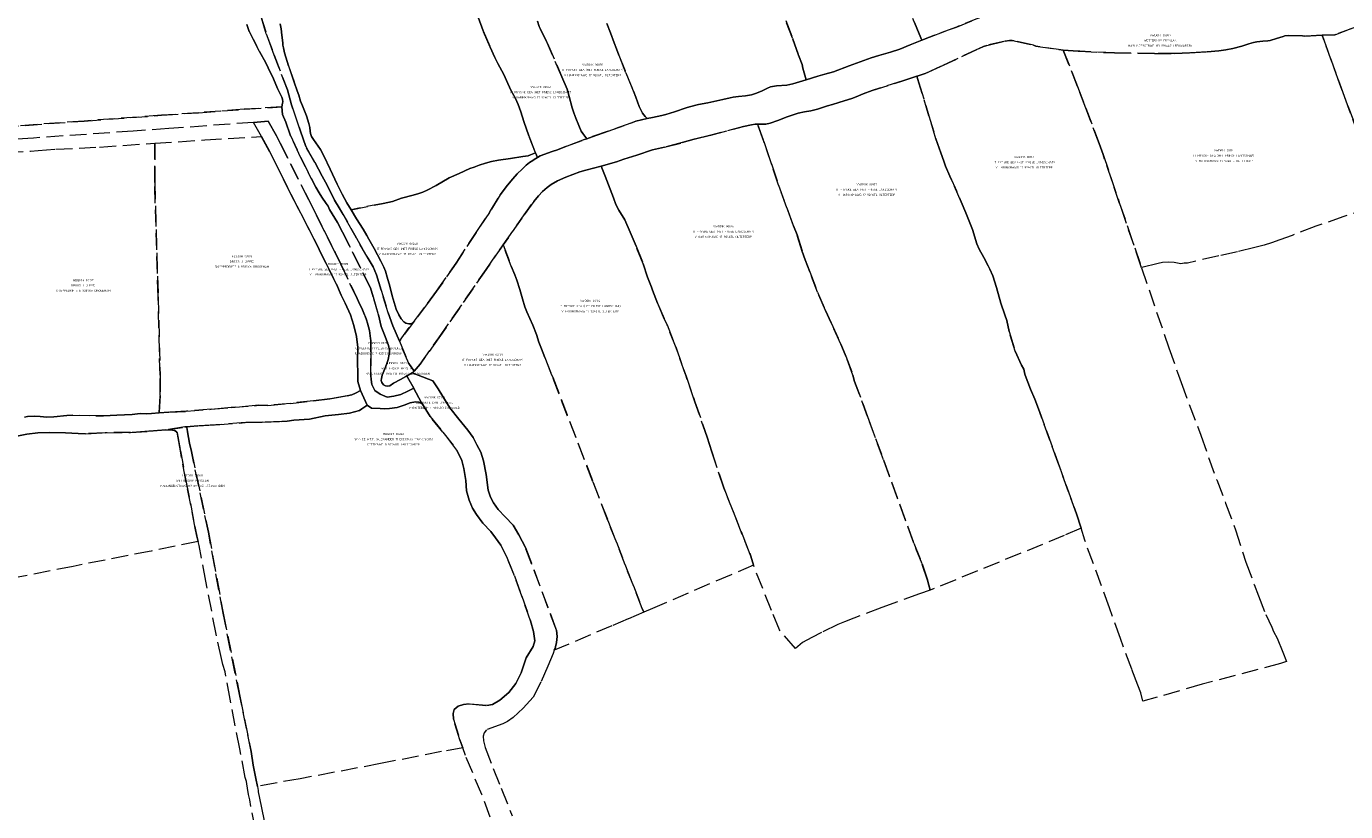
# Model space of a CAD drawing. Header units: metres. Extents: x 188526 to 197860, y 581431 to 587564.
# Tile 7 of 31: x 192626 to 193414, y 582739 to 583208. Entities that reach past the tile are written whole.
import ezdxf
from ezdxf.enums import TextEntityAlignment as Align

# ---------------------------------------------------------------- set-up
doc = ezdxf.new("R2010")
doc.units = ezdxf.units.M
doc.linetypes.add('DASHEDX2', pattern=[14, 10, -4])
doc.layers.add('B-WA-KG-GRENS_KADASTRAAL-G', color=150, linetype='DASHEDX2', lineweight=18)
doc.layers.add('B-WA-KG-GRENS_KADASTRAAL-T50', color=130, linetype='Continuous', lineweight=50)
doc.styles.add('NLCS-ISO-T25', font='NLCS-ISO.ttf', dxfattribs={"height": 2.5})

msp = doc.modelspace()

# ---------------------------------------------------------------- linework, layer by layer
at = {"layer": 'B-WA-KG-GRENS_KADASTRAAL-G'}
for points in [[(193145.67, 583236.72), (193159.27, 583204.04), (193160.87, 583200.21), (193153.89, 583197.49), (193147.71, 583194.94), (193142.14, 583193.1), (193135.27, 583191.03), (193130.59, 583189.65), (193126.32, 583188.13), (193117.5, 583184.93), (193108.06, 583181.32), (193102.92, 583179.86), (193098.83, 583178.8), (193091.7, 583176.59), (193089.87, 583183.53), (193089.32, 583185.74), (193087.3, 583191.33), (193083.68, 583201.33), (193079.64, 583211.99)], [(193196.15, 583213.97), (193181.54, 583208.09), (193165.46, 583202.01), (193160.87, 583200.21), (193160.87, 583200.21), (193159.27, 583204.04), (193145.67, 583236.72)], [(192761.85, 583228.04), (192769.3, 583204.01), (192774.05, 583191.23), (192781.97, 583170.46), (192784.41, 583161.53), (192789.64, 583145.89), (192792.85, 583136.69), (192798.2, 583127.27), (192802.69, 583118.92), (192805.69, 583113.57), (192809.97, 583104.58), (192812.8, 583100.06), (192822.1, 583083.79), (192830.09, 583069.69), (192833.14, 583064.81), (192835.17, 583060.06), (192837.99, 583050.9), (192842.04, 583037.19), (192844.92, 583029.59), (192848.78, 583020.38), (192854.44, 583006.96), (192857.62, 583002.42), (192857.12, 583001.84), (192856.38, 583001.39), (192854.07, 583000), (192854.07, 583000), (192853.3, 582999.54), (192852.71, 582999.18), (192849.55, 582997.48), (192845.21, 582995.18), (192843.02, 582993.67), (192841.75, 582993.48), (192840.41, 582993.64), (192839.25, 582994.34), (192838.36, 582995.73), (192837.9, 582996.91), (192838.1, 582998.07), (192838.56, 583000), (192840.15, 583003.84), (192841.03, 583006.46), (192842.01, 583009.36), (192842.73, 583012.48), (192842.93, 583015.05), (192842.33, 583017.84), (192840.38, 583023.09), (192837.82, 583029.2), (192836.27, 583036), (192833.18, 583046.76), (192831.45, 583052.19), (192814.87, 583085.45), (192811.8, 583091.28), (192807.15, 583099.11), (192806.25, 583101.04), (192805.13, 583102.71), (192802.42, 583106.31), (192800.79, 583109), (192798.87, 583112.32), (192789.73, 583130.34), (192783.54, 583143.75), (192781.02, 583151.24), (192779.05, 583155.9), (192778.52, 583160.41), (192778.95, 583162.66), (192779.12, 583163.37), (192779.01, 583164.89), (192778.6, 583166.14), (192775.97, 583171.28), (192773.53, 583177.22), (192770.46, 583183.66), (192769.08, 583186.62), (192765.29, 583193.54), (192759.15, 583205.48), (192757.74, 583209.52)], [(192777.64, 583209.91), (192778.19, 583206.95), (192778.66, 583203.19), (192779.26, 583198.59), (192779.24, 583197.22), (192779.58, 583195.62), (192780.15, 583192.65), (192782.62, 583184.84), (192786.03, 583175.2), (192787.81, 583169.93), (192788.75, 583167.34), (192789.71, 583163.84), (192790.96, 583160.9), (192793.35, 583155.04), (192794.76, 583150.52), (192795.3, 583148.01), (192795.52, 583145.85), (192795.8, 583144.36), (192796.39, 583142.63), (192797.54, 583140.96), (192801.6, 583134.88), (192803.65, 583131.12), (192807.51, 583123.11), (192811.64, 583114.26), (192814.63, 583108.2), (192817.5, 583103.08), (192819.99, 583098.91), (192823.2, 583093.55), (192827.11, 583087.3), (192829.4, 583083.52), (192830.48, 583081.21), (192833.78, 583075.66), (192837.74, 583068.16), (192839.59, 583064.53), (192840.48, 583062.2), (192841.56, 583058.57), (192843.03, 583053.29), (192844.53, 583047.41), (192845.61, 583043.45), (192846.94, 583039.47), (192848.48, 583036.17), (192849.91, 583033.66), (192851.44, 583031.99), (192852.72, 583031.13), (192854.39, 583030.68), (192855.59, 583030.73), (192856.35, 583031.12), (192857.76, 583032.47), (192848.78, 583020.38), (192844.92, 583029.59), (192842.04, 583037.19), (192837.99, 583050.9), (192835.17, 583060.06), (192833.14, 583064.81), (192830.09, 583069.69), (192822.1, 583083.79), (192812.8, 583100.06), (192809.97, 583104.58), (192805.69, 583113.57), (192802.69, 583118.92), (192798.2, 583127.27), (192792.85, 583136.69), (192789.64, 583145.89), (192784.41, 583161.53), (192781.97, 583170.46), (192774.05, 583191.23), (192769.3, 583204.01), (192761.85, 583228.04)], [(192757.74, 583209.52), (192759.15, 583205.48), (192765.29, 583193.54), (192769.08, 583186.62), (192770.46, 583183.66), (192773.53, 583177.22), (192775.97, 583171.28), (192778.6, 583166.14), (192779.01, 583164.89), (192779.12, 583163.37), (192778.95, 583162.66), (192778.52, 583160.41), (192756.17, 583158.9), (192728.83, 583156.9), (192706.63, 583155.31), (192660.41, 583151.92), (192611.32, 583148.28)], [(192895.87, 583213.96), (192898.84, 583205.72), (192903.12, 583196.08), (192905.84, 583189.87), (192907.58, 583186.27), (192911.26, 583179.76), (192912.77, 583176.03), (192915.33, 583170.45), (192918.12, 583165.28), (192919.73, 583161.86), (192921.33, 583157.49), (192923.18, 583151.58), (192926.18, 583143.11), (192930.17, 583132.83), (192927.16, 583131.61), (192925.67, 583131.15), (192922.57, 583130.66), (192915.14, 583129.59), (192907.95, 583128.55), (192903.87, 583127.65), (192900.34, 583126.75), (192896.41, 583125.49), (192893.5, 583124.36), (192890.86, 583123.44), (192884.6, 583120.5), (192878.56, 583117.99), (192870.71, 583113.42), (192865.41, 583110.61), (192862.82, 583109.46), (192860.34, 583108.66), (192856.94, 583107.66), (192850.09, 583105.76), (192844.69, 583103.89), (192841.85, 583103.19), (192839.08, 583102.65), (192819.99, 583098.91), (192817.5, 583103.08), (192814.63, 583108.2), (192811.64, 583114.26), (192807.51, 583123.11), (192803.65, 583131.12), (192801.6, 583134.88), (192797.54, 583140.96), (192796.39, 583142.63), (192795.8, 583144.36), (192795.52, 583145.85), (192795.3, 583148.01), (192794.76, 583150.52), (192793.35, 583155.04), (192790.96, 583160.9), (192789.71, 583163.84), (192788.75, 583167.34), (192787.81, 583169.93), (192786.03, 583175.2), (192782.62, 583184.84), (192780.15, 583192.65), (192779.58, 583195.62), (192779.24, 583197.22), (192779.26, 583198.59), (192778.66, 583203.19), (192778.19, 583206.95), (192777.64, 583209.91)], [(193418.87, 583207.68), (193408.11, 583203.59), (193407.6, 583203.49), (193400.13, 583203.16), (193389.78, 583202.7), (193388.31, 583202.85), (193380.05, 583203), (193377.79, 583202.75), (193376.67, 583202.48), (193372.7, 583201.16), (193369.07, 583200.05), (193367.54, 583199.75), (193364.62, 583199.56), (193361.11, 583199.24), (193359.05, 583198.79), (193356.18, 583197.98), (193352.06, 583196.72), (193346.72, 583195.29), (193342.45, 583194.41), (193338.35, 583193.81), (193331.31, 583193.22), (193320.79, 583192.58), (193312, 583192.3), (193299.82, 583192.28), (193275.89, 583192.62), (193255.35, 583193.67), (193254.29, 583193.59), (193245.3, 583194.26), (193228.96, 583196.56), (193227.61, 583197.17), (193216.13, 583199.84), (193214.94, 583200.07), (193213.23, 583200.05), (193210.67, 583199.63), (193199.66, 583197.09), (193197.73, 583196.46), (193195.13, 583195.25), (193172.11, 583184.48), (193162.92, 583180.24), (193158.03, 583178.68), (193157.93, 583178.65), (193149.5, 583175.98), (193131.16, 583170.23), (193125.77, 583168.19), (193123.05, 583167.02), (193119.66, 583165.59), (193111.22, 583162.91), (193107.51, 583161.88), (193104.45, 583161.08), (193098.55, 583158.96), (193094.64, 583158.03), (193090.82, 583157.33), (193086.96, 583156.57), (193084.62, 583155.89), (193080.45, 583154.36), (193074.9, 583152.21), (193070.3, 583150.62), (193067.68, 583150.12), (193065.52, 583149.95), (193063.36, 583150.03), (193062.69, 583150.01), (193061.33, 583149.98), (193059.17, 583149.71), (193054.46, 583148.63), (193034.76, 583143.52), (193024.97, 583140.98), (193017.82, 583138.99), (193007.27, 583136.3), (193000, 583134.6), (192990.73, 583131.52), (192982.87, 583129.08), (192978.53, 583127.46), (192969.25, 583125.02), (192969.25, 583125.02), (192960.14, 583122.63), (192956.56, 583121.5), (192948.14, 583118.35), (192943.35, 583116.17), (192939.42, 583114.05), (192937.09, 583112.19), (192934.39, 583109.85), (192931.93, 583107.25), (192929.18, 583103.86), (192921.95, 583093.86), (192910.8, 583077.88), (192900.56, 583063.18), (192872.43, 583022.38), (192861.14, 583006.55), (192857.62, 583002.42), (192854.44, 583006.96), (192848.78, 583020.38), (192857.76, 583032.47), (192865.6, 583042.78), (192871, 583050.16), (192882.67, 583066.96), (192894.61, 583085.34), (192902.61, 583097.32), (192909.02, 583107.73), (192913.37, 583113.61), (192916.5, 583117.38), (192919.21, 583120.31), (192922.17, 583123.19), (192924.47, 583125.48), (192926.55, 583127.19), (192928.45, 583128.41), (192929.34, 583128.93), (192931.24, 583130.1), (192932.98, 583131.17), (192940.16, 583133.76), (192943.28, 583134.79), (192948.55, 583136.81), (192959.33, 583140.78), (192960.82, 583141.34), (192964.05, 583142.55), (192973.56, 583145.91), (192987.02, 583150.58), (192990.14, 583151.86), (192996.78, 583153.32), (193000, 583154.03), (193005.59, 583155.26), (193007.87, 583155.76), (193013.06, 583157.32), (193020.18, 583159.87), (193022.19, 583160.45), (193027.48, 583161.76), (193033.12, 583162.74), (193042.1, 583164.77), (193046.32, 583165.83), (193048.25, 583166.18), (193051.36, 583166.6), (193055.65, 583167), (193059.08, 583167.55), (193062.13, 583168.5), (193065.59, 583170.02), (193068.72, 583171.56), (193070.45, 583172.27), (193071.7, 583172.55), (193074.04, 583172.89), (193080.19, 583173.34), (193083.9, 583174.17), (193091.7, 583176.59), (193098.83, 583178.8), (193102.92, 583179.86), (193108.06, 583181.32), (193117.5, 583184.93), (193126.32, 583188.13), (193130.59, 583189.65), (193135.27, 583191.03), (193142.14, 583193.1), (193147.71, 583194.94), (193153.89, 583197.49), (193160.87, 583200.21), (193165.46, 583202.01), (193181.54, 583208.09), (193196.15, 583213.97)], [(192931.28, 583211.49), (192932.35, 583208.42), (192937.24, 583198.23), (192945.9, 583178.35), (192948.98, 583170.99), (192950.29, 583166.55), (192952.09, 583159.88), (192953.07, 583156.71), (192954.23, 583153.59), (192956, 583149.2), (192957.48, 583145.8), (192958.38, 583144.49), (192960.82, 583141.34), (192959.33, 583140.78), (192948.55, 583136.81), (192943.28, 583134.79), (192940.16, 583133.76), (192932.98, 583131.17), (192931.24, 583130.1), (192931.24, 583130.1), (192930.17, 583132.83), (192926.18, 583143.11), (192923.18, 583151.58), (192921.33, 583157.49), (192919.73, 583161.86), (192918.12, 583165.28), (192915.33, 583170.45), (192912.77, 583176.03), (192911.26, 583179.76), (192907.58, 583186.27), (192905.84, 583189.87), (192903.12, 583196.08), (192898.84, 583205.72), (192895.87, 583213.96)], [(192972.64, 583210.12), (192974.87, 583204.58), (192977.02, 583198.68), (192978.45, 583195.06), (192979.94, 583191.19), (192984.11, 583180.7), (192988.62, 583169.84), (192990.12, 583166.2), (192991.96, 583160.55), (192994.06, 583156.58), (192995.57, 583154.67), (192996.78, 583153.32), (192990.14, 583151.86), (192987.02, 583150.58), (192973.56, 583145.91), (192964.05, 583142.55), (192960.82, 583141.34), (192960.82, 583141.34), (192958.38, 583144.49), (192957.48, 583145.8), (192956, 583149.2), (192954.23, 583153.59), (192953.07, 583156.71), (192952.09, 583159.88), (192950.29, 583166.55), (192948.98, 583170.99), (192945.9, 583178.35), (192937.24, 583198.23), (192932.35, 583208.42), (192931.28, 583211.49)], [(193079.64, 583211.99), (193083.68, 583201.33), (193087.3, 583191.33), (193089.32, 583185.74), (193089.87, 583183.53), (193091.7, 583176.59), (193083.9, 583174.17), (193080.19, 583173.34), (193074.04, 583172.89), (193071.7, 583172.55), (193070.45, 583172.27), (193068.72, 583171.56), (193065.59, 583170.02), (193062.13, 583168.5), (193059.08, 583167.55), (193055.65, 583167), (193051.36, 583166.6), (193048.25, 583166.18), (193046.32, 583165.83), (193042.1, 583164.77), (193033.12, 583162.74), (193027.48, 583161.76), (193022.19, 583160.45), (193020.18, 583159.87), (193013.06, 583157.32), (193007.87, 583155.76), (193005.59, 583155.26), (193000, 583154.03), (192996.78, 583153.32), (192996.78, 583153.32), (192995.57, 583154.67), (192994.06, 583156.58), (192991.96, 583160.55), (192990.12, 583166.2), (192988.62, 583169.84), (192984.11, 583180.7), (192979.94, 583191.19), (192978.45, 583195.06), (192977.02, 583198.68), (192974.87, 583204.58), (192972.64, 583210.12)], [(193428.08, 583099.93), (193413.08, 583094.8), (193396.32, 583089), (193382.08, 583083.56), (193374.77, 583080.83), (193369.73, 583079.07), (193365.4, 583077.67), (193359.88, 583076.22), (193349.37, 583073.68), (193338.25, 583071.35), (193319.5, 583066.93), (193317.6, 583066.88), (193315.6, 583066.62), (193311.68, 583067.34), (193308.05, 583067.61), (193304.76, 583067.42), (193302.06, 583066.72), (193292.18, 583064.24), (193279.05, 583102.69), (193269.14, 583131.95), (193266.78, 583138.57), (193258.85, 583159.53), (193253.96, 583172.61), (193245.3, 583194.26), (193245.3, 583194.26), (193254.29, 583193.59), (193255.35, 583193.67), (193275.89, 583192.62), (193299.82, 583192.28), (193312, 583192.3), (193320.79, 583192.58), (193331.31, 583193.22), (193338.35, 583193.81), (193342.45, 583194.41), (193346.72, 583195.29), (193352.06, 583196.72), (193356.18, 583197.98), (193359.05, 583198.79), (193361.11, 583199.24), (193364.62, 583199.56), (193367.54, 583199.75), (193369.07, 583200.05), (193372.7, 583201.16), (193376.67, 583202.48), (193377.79, 583202.75), (193380.05, 583203), (193388.31, 583202.85), (193389.78, 583202.7), (193400.13, 583203.16), (193410.52, 583174.02), (193426.76, 583130.37)], [(193426.76, 583130.37), (193410.52, 583174.02), (193400.13, 583203.16), (193407.6, 583203.49), (193408.11, 583203.59), (193418.87, 583207.68)], [(192611.32, 583148.28), (192660.41, 583151.92), (192706.63, 583155.31), (192728.83, 583156.9), (192756.17, 583158.9), (192778.52, 583160.41), (192779.05, 583155.9), (192781.02, 583151.24), (192783.54, 583143.75), (192789.73, 583130.34), (192798.87, 583112.32), (192800.79, 583109), (192802.42, 583106.31), (192805.13, 583102.71), (192806.25, 583101.04), (192807.15, 583099.11), (192811.8, 583091.28), (192814.87, 583085.45), (192831.45, 583052.19), (192833.18, 583046.76), (192836.27, 583036), (192837.82, 583029.2), (192840.38, 583023.09), (192842.33, 583017.84), (192842.93, 583015.05), (192842.73, 583012.48), (192842.01, 583009.36), (192841.03, 583006.46), (192840.15, 583003.84), (192838.56, 583000), (192838.1, 582998.07), (192837.9, 582996.91), (192838.36, 582995.73), (192839.25, 582994.34), (192840.41, 582993.64), (192841.75, 582993.48), (192843.02, 582993.67), (192845.21, 582995.18), (192849.55, 582997.48), (192852.71, 582999.18), (192853.3, 582999.54), (192854.51, 582997.4), (192857.37, 582992.29), (192857.5, 582992.04), (192856.65, 582991.83), (192853.91, 582990.51), (192849.68, 582988.42), (192845.47, 582987.43), (192841.5, 582986.89), (192837.28, 582988.64), (192834.22, 582990.84), (192832.38, 582994.43), (192831.89, 582997.41), (192831.78, 582999.74), (192831.78, 583000), (192831.74, 583015.65), (192831.77, 583017.41), (192831.79, 583019.04), (192831.65, 583020.67), (192831.57, 583021.92), (192831.32, 583023.61), (192831.14, 583025.05), (192830.85, 583026.75), (192830.29, 583028.97), (192829.73, 583031.17), (192829.15, 583033.02), (192828.37, 583035.22), (192827.99, 583036.07), (192826.69, 583038.97), (192825.91, 583040.85), (192825.25, 583042.25), (192823.54, 583045.86), (192813.81, 583066.44), (192810.35, 583073.38), (192803.84, 583086.42), (192798, 583098.11), (192794.61, 583104.86), (192777.62, 583138.59), (192775.34, 583143.1), (192770.43, 583151.8), (192761.7, 583151.09), (192711.13, 583147.4), (192689.84, 583145.84), (192630.24, 583141.76), (192569.96, 583137.66)], [(192614.07, 583133.13), (192628.52, 583133.87), (192633, 583134.23), (192643.56, 583135.05), (192669.63, 583136.38), (192702.65, 583138.63), (192702.63, 583115.15), (192704.69, 583046.86), (192705.83, 583000.02), (192705.83, 583000), (192705.87, 582987.96), (192705.37, 582977.52), (192700.81, 582977.18), (192697.96, 582976.92), (192693.97, 582977.06), (192689.26, 582976.56), (192679.93, 582976.04), (192672.02, 582975.67), (192667.47, 582975.72), (192653.71, 582976.11), (192650.05, 582976), (192642.33, 582975.09), (192638.11, 582974.86), (192634.23, 582975.28), (192630.65, 582975.44), (192626.73, 582975.36), (192624.77, 582974.88)], [(192903.12, 582735.81), (192898, 582749.36), (192888.3, 582772.66), (192886.74, 582777.21), (192884.83, 582782.05), (192881.21, 582794.41), (192880.97, 582797.88), (192881.61, 582800.19), (192883.86, 582802.14), (192887.07, 582803.2), (192890.57, 582803.52), (192901.01, 582802.64), (192904.48, 582803.24), (192908.72, 582805.69), (192914.12, 582810.44), (192918.44, 582815.68), (192921.46, 582822.11), (192924.59, 582831), (192928.73, 582837.91), (192929.76, 582841.31), (192929, 582846.78), (192927.11, 582853.25), (192921.99, 582867.87), (192917.59, 582880), (192912.73, 582891.58), (192909.34, 582898.4), (192906.3, 582902.75), (192903.41, 582906.62), (192898.72, 582911.54), (192894.83, 582916.79), (192892.47, 582920.58), (192890.47, 582925.34), (192888.99, 582930.8), (192888.43, 582937.11), (192887.39, 582944.18), (192886.18, 582949.08), (192883.17, 582955.19), (192874.85, 582966.04), (192867.2, 582975.25), (192862.61, 582982.62), (192861.86, 582983.83), (192857.5, 582992.04), (192857.37, 582992.29), (192854.51, 582997.4), (192853.3, 582999.54), (192854.07, 583000), (192856.38, 583001.39), (192859.96, 583000), (192868.77, 582996.57), (192871.89, 582991.9), (192874.85, 582987.23), (192878.98, 582980.57), (192884.32, 582973.72), (192889.63, 582967.23), (192892.91, 582962.76), (192895.14, 582958.47), (192897.36, 582953.92), (192899.05, 582948.72), (192900.71, 582940.73), (192901.83, 582931.19), (192903.2, 582927.1), (192905, 582923.67), (192907.83, 582919.77), (192912.09, 582915.26), (192916.77, 582910.37), (192920.12, 582904.59), (192924.13, 582897.05), (192942.61, 582847.59), (192943.09, 582843.81), (192942.7, 582840.33), (192942.07, 582837.56), (192941.77, 582836.73), (192941.35, 582835.64), (192941.35, 582835.64), (192940.61, 582833.6), (192937.43, 582826.1), (192933.29, 582816.49), (192928.73, 582807.48), (192922.74, 582801.07), (192916.75, 582795.46), (192913.47, 582793.03), (192910.52, 582791.7), (192900.79, 582788.05), (192899.49, 582786.34), (192898.85, 582784.28), (192899, 582781.41), (192900.09, 582777.59), (192904.82, 582764.88), (192909.7, 582753.15), (192916.16, 582736.71)], [(192624.77, 582974.88), (192626.73, 582975.36), (192630.65, 582975.44), (192634.23, 582975.28), (192638.11, 582974.86), (192642.33, 582975.09), (192650.05, 582976), (192653.71, 582976.11), (192667.47, 582975.72), (192672.02, 582975.67), (192679.93, 582976.04), (192689.26, 582976.56), (192693.97, 582977.06), (192697.96, 582976.92), (192700.81, 582977.18), (192705.37, 582977.52), (192711.13, 582977.91), (192721.59, 582978.42), (192736.42, 582979.61), (192748.23, 582980.62), (192764.87, 582982.01), (192770.2, 582981.92), (192783.84, 582983.18), (192797.41, 582984.73), (192807.21, 582985.8), (192817.56, 582987.68), (192820.42, 582988.26), (192822.52, 582989.24), (192822.98, 582989.54), (192825.56, 582990.77), (192829.5, 582982.11), (192828.72, 582981.46), (192826.27, 582979.91), (192824.88, 582978.89), (192821.94, 582978.18), (192818.93, 582977.36), (192812.46, 582976.49), (192804.5, 582975.79), (192795.09, 582973.79), (192785.73, 582973.14), (192781.7, 582972.6), (192778.52, 582972.27), (192767.26, 582971.93), (192756.61, 582971.69), (192739.18, 582970.31), (192728.42, 582969.76), (192723.87, 582969.38), (192721.77, 582969.23), (192720.7, 582969.05), (192709.32, 582967.35), (192699.22, 582966.51), (192688.18, 582965.73), (192673.11, 582965.64), (192661.31, 582965.03), (192656.93, 582965.23), (192649.43, 582965.56), (192639.52, 582965.71), (192632.86, 582965.52), (192626.32, 582964.77), (192618.24, 582963.21)], [(192618.24, 582963.21), (192626.32, 582964.77), (192632.86, 582965.52), (192639.52, 582965.71), (192649.43, 582965.56), (192656.93, 582965.23), (192661.31, 582965.03), (192673.11, 582965.64), (192688.18, 582965.73), (192699.22, 582966.51), (192709.32, 582967.35), (192713.23, 582967.18), (192714.5, 582966.95), (192715.38, 582966.3), (192716.07, 582965.51), (192717.97, 582954.88), (192721.29, 582937.01), (192726.84, 582908.56), (192727.8, 582903.74), (192728.54, 582900.57), (192700.47, 582894.87), (192653.94, 582885.75), (192578.37, 582870.95)], [(192765.37, 582714.77), (192759.39, 582746.2), (192758.61, 582749.39), (192758.01, 582753.16), (192757.6, 582755.76), (192757.47, 582757.11), (192756.7, 582759.61), (192753.42, 582776.69), (192747.71, 582806.31), (192744.7, 582822.78), (192743.41, 582827.15), (192742.58, 582830.59), (192739.35, 582845.13), (192733.22, 582876.91), (192729.15, 582898.15), (192728.54, 582900.57), (192727.8, 582903.74), (192726.84, 582908.56), (192721.29, 582937.01), (192717.97, 582954.88), (192716.07, 582965.51), (192715.38, 582966.3), (192714.5, 582966.95), (192713.23, 582967.18), (192709.32, 582967.35), (192720.7, 582969.05), (192721.77, 582969.23), (192721.9, 582968.5), (192721.98, 582967.82), (192722.26, 582966.06), (192723.38, 582959.38), (192724.6, 582954.4), (192734.68, 582906.26), (192743.53, 582857.71), (192753.51, 582808.09), (192760.28, 582775.17), (192761.46, 582766.87), (192763.12, 582759.02), (192763.98, 582754.28), (192764.39, 582751.88), (192764.53, 582750.91), (192766.14, 582742.4), (192783.61, 582657.8)]]:
    msp.add_lwpolyline(points, dxfattribs=at)
for points in [[(193293.01, 582805.11), (193291.66, 582810.15), (193290.01, 582814.78), (193286.33, 582824.26), (193279.5, 582842.68), (193272.95, 582860.98), (193258.27, 582901.31), (193256, 582908.48), (193253.31, 582917.09), (193242.22, 582947.94), (193230.53, 582979.97), (193228.32, 582985.75), (193225.79, 582991.69), (193222.72, 583000), (193222.52, 583000.54), (193221.87, 583003.57), (193220.52, 583005.95), (193216.6, 583014.34), (193213.1, 583026.03), (193211.66, 583032.69), (193210.52, 583036.06), (193208.05, 583042.97), (193205.52, 583052.42), (193203.25, 583059.29), (193201.54, 583063.43), (193200.59, 583065.29), (193197.84, 583070.34), (193195.14, 583075.39), (193193.75, 583078.57), (193191.11, 583086.98), (193189.17, 583092.15), (193187.18, 583097.06), (193184.42, 583103.52), (193177.7, 583118.86), (193175.09, 583125.01), (193173.96, 583127.96), (193172.34, 583132.8), (193169.31, 583141.19), (193165.15, 583154.95), (193159.15, 583174.66), (193157.93, 583178.65), (193158.03, 583178.68), (193162.92, 583180.24), (193172.11, 583184.48), (193195.13, 583195.25), (193197.73, 583196.46), (193199.66, 583197.09), (193210.67, 583199.63), (193213.23, 583200.05), (193214.94, 583200.07), (193216.13, 583199.84), (193227.61, 583197.17), (193228.96, 583196.56), (193245.3, 583194.26), (193253.96, 583172.61), (193258.85, 583159.53), (193266.78, 583138.57), (193269.14, 583131.95), (193279.05, 583102.69), (193292.18, 583064.24), (193308.4, 583016.4), (193314.25, 583000), (193315.78, 582995.71), (193327.5, 582964.07), (193337.04, 582937.39), (193342.35, 582923.53), (193348.21, 582907.66), (193354.5, 582888.33), (193359.38, 582874.99), (193361.99, 582868.08), (193366.32, 582856.96), (193369.93, 582849.4), (193371.03, 582846.8), (193373.11, 582842.8), (193376.5, 582834.49), (193378.68, 582828.79), (193375.23, 582827.7), (193328.31, 582815.3), (193293.01, 582805.11)], [(193165.9, 582871.51), (193164.35, 582877.4), (193161.05, 582887.22), (193156.19, 582899.52), (193137.93, 582949.51), (193128.49, 582975.39), (193120.73, 582996.27), (193119.7, 583000), (193115.52, 583011.3), (193114.18, 583014.74), (193112.48, 583018.63), (193106.72, 583031.25), (193103.31, 583038.63), (193098.66, 583049.69), (193093.91, 583061.8), (193091.18, 583068.92), (193089.41, 583073.98), (193086.33, 583083.8), (193084.24, 583089.24), (193080.25, 583099.98), (193075.27, 583113.56), (193071.23, 583125.66), (193066.57, 583139.63), (193062.69, 583150.01), (193063.36, 583150.03), (193065.52, 583149.95), (193067.68, 583150.12), (193070.3, 583150.62), (193074.9, 583152.21), (193080.45, 583154.36), (193084.62, 583155.89), (193086.96, 583156.57), (193090.82, 583157.33), (193094.64, 583158.03), (193098.55, 583158.96), (193104.45, 583161.08), (193107.51, 583161.88), (193111.22, 583162.91), (193119.66, 583165.59), (193123.05, 583167.02), (193125.77, 583168.19), (193131.16, 583170.23), (193149.5, 583175.98), (193157.93, 583178.65), (193159.15, 583174.66), (193165.15, 583154.95), (193169.31, 583141.19), (193172.34, 583132.8), (193173.96, 583127.96), (193175.09, 583125.01), (193177.7, 583118.86), (193184.42, 583103.52), (193187.18, 583097.06), (193189.17, 583092.15), (193191.11, 583086.98), (193193.75, 583078.57), (193195.14, 583075.39), (193197.84, 583070.34), (193200.59, 583065.29), (193201.54, 583063.43), (193203.25, 583059.29), (193205.52, 583052.42), (193208.05, 583042.97), (193210.52, 583036.06), (193211.66, 583032.69), (193213.1, 583026.03), (193216.6, 583014.34), (193220.52, 583005.95), (193221.87, 583003.57), (193222.52, 583000.54), (193222.72, 583000), (193225.79, 582991.69), (193228.32, 582985.75), (193230.53, 582979.97), (193242.22, 582947.94), (193253.31, 582917.09), (193256, 582908.48), (193245.95, 582904.17), (193165.9, 582871.51)], [(192829.5, 582982.11), (192825.56, 582990.77), (192823.95, 582996.2), (192823.92, 583000), (192823.87, 583008.71), (192824, 583016.64), (192823.26, 583023.15), (192821.64, 583029.77), (192819.63, 583036.11), (192816.51, 583043.09), (192814.02, 583047.84), (192811.17, 583054.41), (192804.91, 583066.86), (192800.79, 583075.16), (192798.61, 583079.73), (192784.02, 583108.21), (192771.31, 583133.75), (192766.34, 583142.71), (192761.7, 583151.09), (192770.43, 583151.8), (192775.34, 583143.1), (192777.62, 583138.59), (192794.61, 583104.86), (192798, 583098.11), (192803.84, 583086.42), (192810.35, 583073.38), (192813.81, 583066.44), (192823.54, 583045.86), (192825.25, 583042.25), (192825.91, 583040.85), (192826.69, 583038.97), (192827.99, 583036.07), (192828.37, 583035.22), (192829.15, 583033.02), (192829.73, 583031.17), (192830.29, 583028.97), (192830.85, 583026.75), (192831.14, 583025.05), (192831.32, 583023.61), (192831.57, 583021.92), (192831.65, 583020.67), (192831.79, 583019.04), (192831.77, 583017.41), (192831.74, 583015.65), (192831.78, 583000), (192831.78, 582999.74), (192831.89, 582997.41), (192832.38, 582994.43), (192834.22, 582990.84), (192837.28, 582988.64), (192841.5, 582986.89), (192845.47, 582987.43), (192849.68, 582988.42), (192853.91, 582990.51), (192856.65, 582991.83), (192857.5, 582992.04), (192861.86, 582983.83), (192862.61, 582982.62), (192860.38, 582983.93), (192858.42, 582984.16), (192855.15, 582983.43), (192851.59, 582982.13), (192847.54, 582980.7), (192842.81, 582980), (192839.71, 582979.86), (192837.38, 582980.04), (192832.13, 582980.36), (192829.5, 582982.11)], [(192969.25, 583125.02), (192978.53, 583127.46), (192982.87, 583129.08), (192990.73, 583131.52), (193000, 583134.6), (193007.27, 583136.3), (193017.82, 583138.99), (193024.97, 583140.98), (193034.76, 583143.52), (193054.46, 583148.63), (193059.17, 583149.71), (193061.33, 583149.98), (193062.69, 583150.01), (193066.57, 583139.63), (193071.23, 583125.66), (193075.27, 583113.56), (193080.25, 583099.98), (193084.24, 583089.24), (193086.33, 583083.8), (193089.41, 583073.98), (193091.18, 583068.92), (193093.91, 583061.8), (193098.66, 583049.69), (193103.31, 583038.63), (193106.72, 583031.25), (193112.48, 583018.63), (193114.18, 583014.74), (193115.52, 583011.3), (193119.7, 583000), (193120.73, 582996.27), (193128.49, 582975.39), (193137.93, 582949.51), (193156.19, 582899.52), (193161.05, 582887.22), (193164.35, 582877.4), (193165.9, 582871.51), (193159.59, 582869.28), (193136.94, 582861.21), (193120.36, 582854.78), (193114.77, 582852.68), (193110.77, 582850.93), (193100.93, 582846.27), (193095.11, 582843.19), (193089.59, 582840.26), (193085.41, 582836.67), (193075.84, 582847.83), (193071.03, 582859.42), (193060.36, 582886.47), (193058.82, 582891.75), (193042.6, 582932.62), (193035.36, 582954.29), (193032.62, 582963.04), (193025.33, 582984.14), (193019.85, 583000), (193019.7, 583000.45), (193014.08, 583016.38), (193008.7, 583030.08), (193007.05, 583033.68), (193003.05, 583043.09), (193000, 583050.81), (192999.32, 583052.53), (192997.07, 583058.54), (192994.52, 583066.5), (192990.16, 583077.02), (192986.7, 583085.43), (192983.4, 583092.95), (192979.94, 583098.65), (192978.14, 583102.11), (192976.64, 583106.02), (192974.65, 583111.28), (192971.68, 583118.94), (192969.25, 583125.02)], [(192823.92, 583000), (192823.95, 582996.2), (192825.56, 582990.77), (192822.98, 582989.54), (192822.52, 582989.24), (192820.42, 582988.26), (192817.56, 582987.68), (192807.21, 582985.8), (192797.41, 582984.73), (192783.84, 582983.18), (192770.2, 582981.92), (192764.87, 582982.01), (192748.23, 582980.62), (192736.42, 582979.61), (192721.59, 582978.42), (192711.13, 582977.91), (192705.37, 582977.52), (192705.87, 582987.96), (192705.83, 583000), (192705.83, 583000.02), (192704.69, 583046.86), (192702.63, 583115.15), (192702.65, 583138.63), (192732.61, 583140.6), (192766.34, 583142.71), (192771.31, 583133.75), (192784.02, 583108.21), (192798.61, 583079.73), (192800.79, 583075.16), (192804.91, 583066.86), (192811.17, 583054.41), (192814.02, 583047.84), (192816.51, 583043.09), (192819.63, 583036.11), (192821.64, 583029.77), (192823.26, 583023.15), (192824, 583016.64), (192823.87, 583008.71), (192823.92, 583000)], [(192929.34, 583128.93), (192928.45, 583128.41), (192926.55, 583127.19), (192924.47, 583125.48), (192922.17, 583123.19), (192919.21, 583120.31), (192916.5, 583117.38), (192913.37, 583113.61), (192909.02, 583107.73), (192902.61, 583097.32), (192894.61, 583085.34), (192882.67, 583066.96), (192871, 583050.16), (192865.6, 583042.78), (192857.76, 583032.47), (192856.35, 583031.12), (192855.59, 583030.73), (192854.39, 583030.68), (192852.72, 583031.13), (192851.44, 583031.99), (192849.91, 583033.66), (192848.48, 583036.17), (192846.94, 583039.47), (192845.61, 583043.45), (192844.53, 583047.41), (192843.03, 583053.29), (192841.56, 583058.57), (192840.48, 583062.2), (192839.59, 583064.53), (192837.74, 583068.16), (192833.78, 583075.66), (192830.48, 583081.21), (192829.4, 583083.52), (192827.11, 583087.3), (192823.2, 583093.55), (192819.99, 583098.91), (192839.08, 583102.65), (192841.85, 583103.19), (192844.69, 583103.89), (192850.09, 583105.76), (192856.94, 583107.66), (192860.34, 583108.66), (192862.82, 583109.46), (192865.41, 583110.61), (192870.71, 583113.42), (192878.56, 583117.99), (192884.6, 583120.5), (192890.86, 583123.44), (192893.5, 583124.36), (192896.41, 583125.49), (192900.34, 583126.75), (192903.87, 583127.65), (192907.95, 583128.55), (192915.14, 583129.59), (192922.57, 583130.66), (192925.67, 583131.15), (192927.16, 583131.61), (192930.17, 583132.83), (192931.24, 583130.1), (192929.34, 583128.93)], [(192939.89, 583000), (192935.66, 583010.67), (192933.65, 583015.72), (192932.2, 583019.78), (192930.79, 583024.38), (192928.52, 583029.9), (192926.7, 583033.8), (192924.89, 583037.91), (192923.76, 583040.9), (192922.35, 583045.66), (192920.72, 583051.12), (192918.91, 583056.86), (192917.73, 583059.94), (192915.65, 583065.23), (192910.8, 583077.88), (192921.95, 583093.86), (192929.18, 583103.86), (192931.93, 583107.25), (192934.39, 583109.85), (192937.09, 583112.19), (192939.42, 583114.05), (192943.35, 583116.17), (192948.14, 583118.35), (192956.56, 583121.5), (192960.14, 583122.63), (192969.25, 583125.02), (192971.68, 583118.94), (192974.65, 583111.28), (192976.64, 583106.02), (192978.14, 583102.11), (192979.94, 583098.65), (192983.4, 583092.95), (192986.7, 583085.43), (192990.16, 583077.02), (192994.52, 583066.5), (192997.07, 583058.54), (192999.32, 583052.53), (193000, 583050.81), (193003.05, 583043.09), (193007.05, 583033.68), (193008.7, 583030.08), (193014.08, 583016.38), (193019.7, 583000.45), (193019.85, 583000), (193025.33, 582984.14), (193032.62, 582963.04), (193035.36, 582954.29), (193042.6, 582932.62), (193058.82, 582891.75), (193060.36, 582886.47), (193046.98, 582880.76), (193000, 582860.55), (192994.87, 582858.35), (192993.86, 582860.6), (192973.35, 582913.22), (192964.37, 582936.35), (192940.39, 582998.75), (192939.89, 583000)], [(192994.87, 582858.35), (192985.5, 582854.36), (192975.8, 582850.26), (192941.35, 582835.64), (192941.77, 582836.73), (192942.07, 582837.56), (192942.7, 582840.33), (192943.09, 582843.81), (192942.61, 582847.59), (192924.13, 582897.05), (192920.12, 582904.59), (192916.77, 582910.37), (192912.09, 582915.26), (192907.83, 582919.77), (192905, 582923.67), (192903.2, 582927.1), (192901.83, 582931.19), (192900.71, 582940.73), (192899.05, 582948.72), (192897.36, 582953.92), (192895.14, 582958.47), (192892.91, 582962.76), (192889.63, 582967.23), (192884.32, 582973.72), (192878.98, 582980.57), (192874.85, 582987.23), (192871.89, 582991.9), (192868.77, 582996.57), (192859.96, 583000), (192856.38, 583001.39), (192857.12, 583001.84), (192857.62, 583002.42), (192861.14, 583006.55), (192872.43, 583022.38), (192900.56, 583063.18), (192910.8, 583077.88), (192915.65, 583065.23), (192917.73, 583059.94), (192918.91, 583056.86), (192920.72, 583051.12), (192922.35, 583045.66), (192923.76, 583040.9), (192924.89, 583037.91), (192926.7, 583033.8), (192928.52, 583029.9), (192930.79, 583024.38), (192932.2, 583019.78), (192933.65, 583015.72), (192935.66, 583010.67), (192939.89, 583000), (192940.39, 582998.75), (192964.37, 582936.35), (192973.35, 582913.22), (192993.86, 582860.6), (192994.87, 582858.35)], [(192862.61, 582982.62), (192867.2, 582975.25), (192874.85, 582966.04), (192883.17, 582955.19), (192886.18, 582949.08), (192887.39, 582944.18), (192888.43, 582937.11), (192888.99, 582930.8), (192890.47, 582925.34), (192892.47, 582920.58), (192894.83, 582916.79), (192898.72, 582911.54), (192903.41, 582906.62), (192906.3, 582902.75), (192909.34, 582898.4), (192912.73, 582891.58), (192917.59, 582880), (192921.99, 582867.87), (192927.11, 582853.25), (192929, 582846.78), (192929.76, 582841.31), (192928.73, 582837.91), (192924.59, 582831), (192921.46, 582822.11), (192918.44, 582815.68), (192914.12, 582810.44), (192908.72, 582805.69), (192904.48, 582803.24), (192901.01, 582802.64), (192890.57, 582803.52), (192887.07, 582803.2), (192883.86, 582802.14), (192881.61, 582800.19), (192880.97, 582797.88), (192881.21, 582794.41), (192884.83, 582782.05), (192886.74, 582777.21), (192873.98, 582775.04), (192837.53, 582767.88), (192789.51, 582758.83), (192763.98, 582754.28), (192763.12, 582759.02), (192761.46, 582766.87), (192760.28, 582775.17), (192753.51, 582808.09), (192743.53, 582857.71), (192734.68, 582906.26), (192724.6, 582954.4), (192723.38, 582959.38), (192722.26, 582966.06), (192721.98, 582967.82), (192721.9, 582968.5), (192721.77, 582969.23), (192723.87, 582969.38), (192728.42, 582969.76), (192739.18, 582970.31), (192756.61, 582971.69), (192767.26, 582971.93), (192778.52, 582972.27), (192781.7, 582972.6), (192785.73, 582973.14), (192795.09, 582973.79), (192804.5, 582975.79), (192812.46, 582976.49), (192818.93, 582977.36), (192821.94, 582978.18), (192824.88, 582978.89), (192826.27, 582979.91), (192828.72, 582981.46), (192829.5, 582982.11), (192832.13, 582980.36), (192837.38, 582980.04), (192839.71, 582979.86), (192842.81, 582980), (192847.54, 582980.7), (192851.59, 582982.13), (192855.15, 582983.43), (192858.42, 582984.16), (192860.38, 582983.93), (192862.61, 582982.62)]]:
    msp.add_lwpolyline(points, close=True, dxfattribs=at)

# ---------------------------------------------------------------- texts
at = {"layer": 'B-WA-KG-GRENS_KADASTRAAL-T50', "style": 'NLCS-ISO-T25'}
for s, p in [('VWD01K 00097', (193303.35, 583202.55)), ('HARLINGERSTRWG 113 8914AZ LEEUWARDEN', (193303.35, 583196.3)), ('WETTERSKIP FRYSLAN', (193303.35, 583199.42)), ('VWD01K 00050', (192964.22, 583184.95)), ('IT FRYSKE GEA (HET FRIESE LANDSCHAP)', (192964.22, 583181.83)), ('V HARINXMAWG 17 9246TL OLTERTERP', (192964.22, 583178.7)), ('IT FRYSKE GEA (HET FRIESE LANDSCHAP)', (192933.31, 583168.52)), ('VWD01K 00049', (192933.31, 583171.65)), ('V HARINXMAWG 17 9246TL OLTERTERP', (192933.31, 583165.4)), ('VWD01K 00113', (193221.95, 583129.81)), ('IT FRYSKE GEA (HET FRIESE LANDSCHAP)', (193341.34, 583130.57)), ('VWD01K 00114', (193341.34, 583133.7)), ('IT FRYSKE GEA (HET FRIESE LANDSCHAP)', (193221.95, 583126.68)), ('V HARINXMAWG 17 9246TL OLTERTERP', (193221.95, 583123.56)), ('V HARINXMAWG 17 9246TL OLTERTERP', (193341.34, 583127.45)), ('VWD01K 00107', (193127.94, 583113.42)), ('IT FRYSKE GEA (HET FRIESE LANDSCHAP)', (193127.94, 583110.3)), ('V HARINXMAWG 17 9246TL OLTERTERP', (193127.94, 583107.17)), ('IT FRYSKE GEA (HET FRIESE LANDSCHAP)', (193042.3, 583085.2)), ('V HARINXMAWG 17 9246TL OLTERTERP', (193042.3, 583082.07)), ('VWD01K 00106', (193042.3, 583088.32)), ('IT FRYSKE GEA (HET FRIESE LANDSCHAP)', (192853.49, 583074.88)), ('VWD01K 00048', (192853.49, 583078)), ('BROOS J. (JIPPE)', (192754.74, 583067.34)), ('HDG00H 00198', (192754.74, 583070.47)), ('HDG00H 00199', (192812.16, 583065.83)), ('V HARINXMAWG 17 9246TL OLTERTERP', (192853.49, 583071.75)), ('SKIEPPEDRIFTE 6 9289KX DROGEHAM', (192754.74, 583064.22)), ('IT FRYSKE GEA (HET FRIESE LANDSCHAP)', (192812.16, 583062.71)), ('V HARINXMAWG 17 9246TL OLTERTERP', (192812.16, 583059.58)), ('BROOS J. (JIPPE)', (192659.97, 583053.03)), ('HDG00H 00197', (192659.97, 583056.16)), ('SKIEPPEDRIFTE 6 9289KX DROGEHAM', (192659.97, 583049.91)), ('VWD01K 00102', (192962.72, 583043.83)), ('IT FRYSKE GEA (HET FRIESE LANDSCHAP)', (192962.72, 583040.7)), ('V HARINXMAWG 17 9246TL OLTERTERP', (192962.72, 583037.58)), ('HDG00H 00213', (192836.35, 583018.6)), ('RAADHUISWG 7 9251GH BURGUM', (192836.35, 583012.35)), ('GEMEENTE TYTSJERKSTERADIEL', (192836.35, 583015.48)), ('VWD01K 00101', (192904.48, 583011.66)), ('WETTERSKIP FRYSLAN', (192847.78, 583003.48)), ('HDG00H 00214', (192847.78, 583006.6)), ('IT FRYSKE GEA (HET FRIESE LANDSCHAP)', (192904.48, 583008.53)), ('V HARINXMAWG 17 9246TL OLTERTERP', (192904.48, 583005.41)), ('HARLINGERSTRWG 113 8914AZ LEEUWARDEN', (192847.78, 583000.35)), ('HYNSTEBLOM 4 9104BR DAMWALD', (192869.81, 582979.85)), ('GEMEENTE DANTUMADEEL', (192869.81, 582982.97)), ('VWD01K 00168', (192869.81, 582986.1)), ('HDG00H 00242', (192845.29, 582964.26)), ('SINNIGE A.T.F. (ALEXANDER THEODORUS FRANCISCUS)', (192845.29, 582961.14)), ('OTTEMAWG 8 9254HG HARDEGARYP', (192845.29, 582958.01)), ('HARLINGERSTRWG 113 8914AZ LEEUWARDEN', (192725.19, 582933.23)), ('WETTERSKIP FRYSLAN', (192725.19, 582936.35)), ('HDG00H 00268', (192725.19, 582939.48))]:
    msp.add_text(s, height=1.25, dxfattribs=at).set_placement(p, align=Align.CENTER)

doc.saveas('drawing.dxf')
